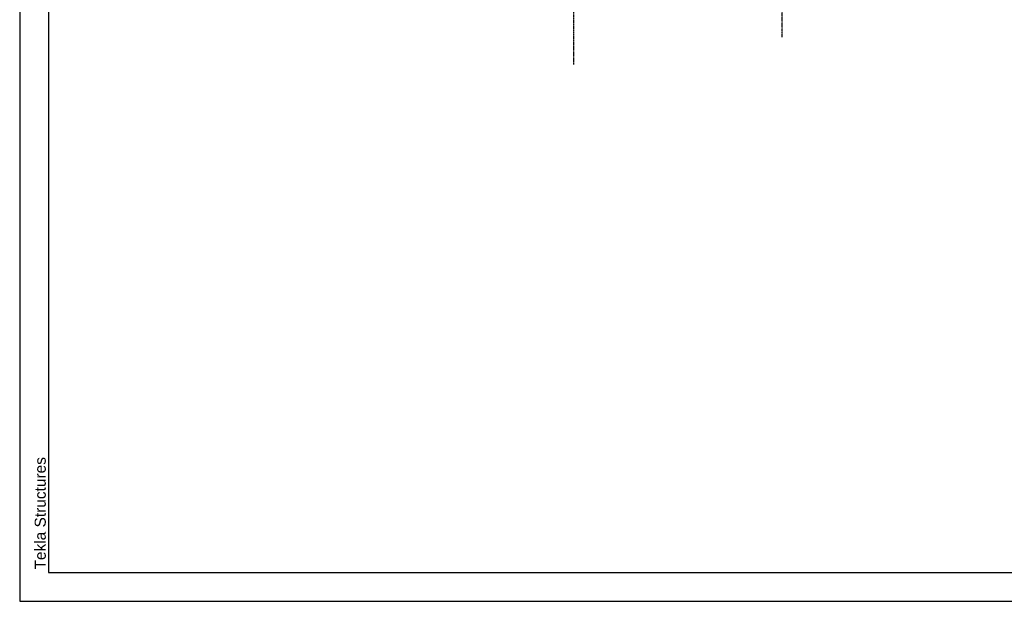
# Model space of a CAD drawing. Header units: millimetres. Extents: x 0 to 5940, y 0 to 2970.
# Tile 1 of 16: x 0 to 1700, y 0 to 1005. Entities that reach past the tile are written whole.
import ezdxf

# ---------------------------------------------------------------- set-up
doc = ezdxf.new("R2010")
doc.units = ezdxf.units.MM
doc.linetypes.add('DXK_LINE_DOT4', pattern=[0.9408, 0.4704, -0.4704])
doc.styles.add('Arial', font='ARIAL.TTF', dxfattribs={"height": 0.2})

# ---------------------------------------------------------------- blocks, each defined once
blk = doc.blocks.new('Unknown-2667976-1268')
at = {"color": 7, "linetype": 'Continuous'}
for p, q in [((0, 2970), (0, 0)), ((50, 2920), (50, 50)), ((50, 50), (5890, 50)), ((0, 0), (5940, 0))]:
    blk.add_line(p, q, dxfattribs=at)
at = {"color": 174, "linetype": 'Continuous', "style": 'Arial'}
blk.add_text('Tekla Structures', height=19.102, rotation=90, dxfattribs=at).set_placement((45, 55))
blk = doc.blocks.new('Part-2667976-2642 - 1297')
at = {"color": 6, "linetype": 'DXK_LINE_DOT4'}
blk.add_line((957, 927.7), (957, 1487.1), dxfattribs=at)
at = {"color": 4, "linetype": 'DXK_LINE_DOT4'}
blk.add_line((1316.6, 975), (1316.6, 1069.5), dxfattribs=at)

msp = doc.modelspace()

# ---------------------------------------------------------------- block references
for name in ['Unknown-2667976-1268', 'Part-2667976-2642 - 1297']:
    msp.add_blockref(name, (0, 0))

doc.saveas('drawing.dxf')
